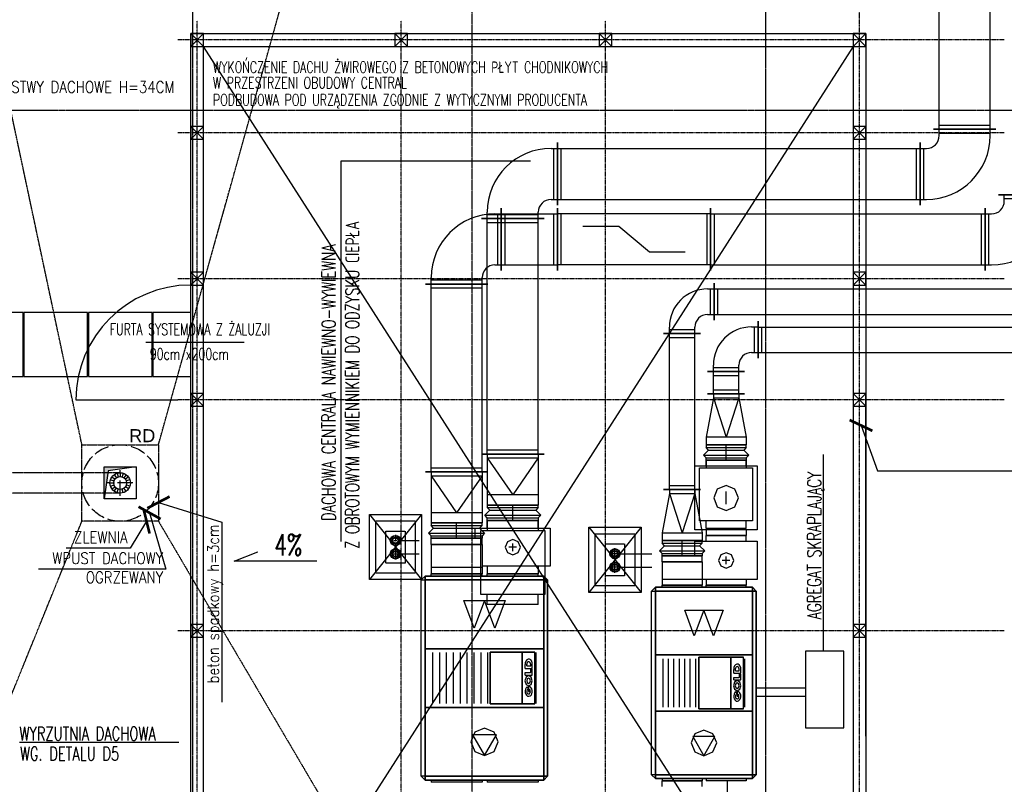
# Model space of a CAD drawing. Extents: x -7228 to 74941, y -112898 to 85621.
# Tile 23 of 256: x 52153 to 52925, y -99090 to -98490. Entities that reach past the tile are written whole.
import ezdxf
from ezdxf.enums import TextEntityAlignment as Align

# ---------------------------------------------------------------- set-up
doc = ezdxf.new("R2010")
doc.units = 0
for name, pattern in [('ACAD_ISO02W100', [15, 12, -3]), ('ACAD_ISO10W100', [18.5, 12, -3, 0.5, -3]), ('CENTER', [2, 1.25, -0.25, 0.25, -0.25]), ('DASHDOT', [1, 0.5, -0.25, 0, -0.25]), ('DASHED', [0.75, 0.5, -0.25])]:
    doc.linetypes.add(name, pattern=pattern)
doc.layers.get('0').update_dxf_attribs({"color": 101, "linetype": 'CONTINUOUS'})
for name, color, linetype in [('Drz-widok', 5, 'CONTINUOUS'), ('Ins-co', 2, 'CONTINUOUS'), ('Ins-went', 141, 'CONTINUOUS'), ('Ins-wod', 4, 'CONTINUOUS'), ('Krzychu - Warstwa detali na rzutach', 232, 'CONTINUOUS'), ('Opis-spadki', 61, 'CONTINUOUS'), ('Os-osie', 14, 'CENTER'), ('Os-osie glowne', 1, 'CENTER'), ('Pzt-chodniki-hatch', 252, 'CONTINUOUS'), ('Sc-metal', 141, 'CONTINUOUS'), ('Sch-opis', 51, 'CONTINUOUS'), ('W-idok', 8, 'CONTINUOUS'), ('W-izol-w', 144, 'CONTINUOUS'), ('W-otwor-strop', 1, 'CONTINUOUS'), ('W-widok-spadki', 61, 'CONTINUOUS')]:
    doc.layers.add(name, color=color, linetype=linetype)
doc.styles.add('ROMANS', font='romans', dxfattribs={"width": 0.85})
doc.styles.add('tab-bud$0$ROMANS', font='romans', dxfattribs={"width": 0.7})
doc.styles.add('TYTUL2', font='ARIAL.TTF')
doc.dimstyles.new('CHMIELNA', dxfattribs={"dimscale": 3.5, "dimtxt": 4, "dimasz": 1.5, "dimexe": 3, "dimexo": 0, "dimgap": 1, "dimtad": 1, "dimdec": 1, "dimrnd": 0.5, "dimzin": 12, "dimdsep": 46, "dimtxsty": 'ROMANS', "dimblk": 'DIMTICK', "dimcen": 0.09, "dimse1": 1, "dimse2": 1, "dimclrd": 143, "dimclrt": 53, "dimadec": 0, "dimazin": 0, "dimtfac": 1, "dimtdec": 1, "dimtix": 1, "dimtmove": 2, "dimatfit": 2, "dimldrblk": 'ARCHTICK', "dimfxl": 0, "dimtolj": 1, "dimtzin": 0, "dimarcsym": 0})

# ---------------------------------------------------------------- blocks, each defined once
blk = doc.blocks.new('_kgjdskfgjkfh')
at = {"linetype": 'ACAD_ISO10W100'}
for p, q in [((0, 10), (0, -10)), ((10, 0), (-10, 0))]:
    blk.add_line(p, q, dxfattribs=at)
at = {"linetype": 'Continuous', "ltscale": 7}
for p, q in [((0, 8), (0, 5)), ((-8, 0), (-5, 0)), ((-7.61, 2.47), (-4.76, 1.55)), ((-6.47, 4.7), (-4.05, 2.94)), ((-4.7, 6.47), (-2.94, 4.05)), ((-2.47, 7.61), (-1.55, 4.76)), ((2.47, 7.61), (1.55, 4.76)), ((4.7, 6.47), (2.94, 4.05)), ((6.47, 4.7), (4.05, 2.94)), ((7.61, 2.47), (4.76, 1.55)), ((8, 0), (5, 0)), ((-7.61, -2.47), (-4.76, -1.55)), ((-6.47, -4.7), (-4.05, -2.94)), ((-4.7, -6.47), (-2.94, -4.05)), ((-2.47, -7.61), (-1.55, -4.76)), ((0, -8), (0, -5)), ((2.47, -7.61), (1.55, -4.76)), ((4.7, -6.47), (2.94, -4.05)), ((6.47, -4.7), (4.05, -2.94)), ((7.61, -2.47), (4.76, -1.55))]:
    blk.add_line(p, q, dxfattribs=at)
at = {"linetype": 'ACAD_ISO02W100'}
blk.add_circle((0, 0), 30, dxfattribs=at)
at = {"linetype": 'Continuous', "ltscale": 7}
for radius in [8, 5]:
    blk.add_circle((0, 0), radius, dxfattribs=at)
blk = doc.blocks.new('DIMTICK')
for p, q in [((0, 1), (0, -1)), ((-1, 0), (1, 0))]:
    blk.add_line(p, q)
at = {"const_width": 0.141}
blk.add_lwpolyline([(0.707, 0.707), (-0.707, -0.707)], dxfattribs=at)
blk = doc.blocks.new('SPADKI')
at = {"ltscale": 25}
blk.add_lwpolyline([(0, 0), (0, -70), (-8, -50), (-8, -50)], dxfattribs=at)
at = {"ltscale": 25, "style": 'ROMANS', "width": 0.7}
blk.add_attdef('SP%', text='', height=18, rotation=90, dxfattribs=at).set_placement((-4.9, -24.05), align=Align.CENTER)

msp = doc.modelspace()

# ---------------------------------------------------------------- hatches: boundary and pattern name
at = {"layer": 'W-otwor-strop'}
msp.add_hatch(color=256, dxfattribs=at).paths.add_polyline_path([(52244.308, -98841.04), (52222.308, -98844.04), (52219.308, -98866.04), (52219.308, -98841.04)])

# ---------------------------------------------------------------- linework, layer by layer
at = {"layer": 'Drz-widok'}
for points in [[(52328.915, -98743.427), (52251.787, -98743.427)], [(52197.049, -98788.427), (52277.049, -98788.427)]]:
    msp.add_lwpolyline(points, dxfattribs=at)
msp.add_arc((52287.049, -98788.427), 90, 90, 180, dxfattribs=at)
at = {"layer": 'Ins-co', "linetype": 'DASHDOT', "ltscale": 3}
for p, q in [((52443.108, -98898.637, 0), (52451.828, -98898.637, 0)), ((52447.468, -98894.277, 0), (52447.468, -98902.997, 0))]:
    msp.add_line(p, q, dxfattribs=at)
at = {"layer": 'Ins-co'}
for p, q in [((52451.828, -98898.637, 0), (52466.092, -98898.637)), ((52447.468, -98904.807, 0), (52447.468, -98913.527, 0)), ((52619.548, -98913.381, 0), (52619.548, -98904.661, 0)), ((52443.108, -98909.167, 0), (52451.828, -98909.167, 0)), ((52451.828, -98909.167), (52466.092, -98909.167)), ((52623.908, -98909.021, 0), (52615.188, -98909.021, 0)), ((52623.908, -98909.021, 0), (52648.492, -98909.021)), ((52623.908, -98919.551, 0), (52615.188, -98919.551, 0)), ((52619.548, -98923.911, 0), (52619.548, -98915.191, 0)), ((52623.908, -98919.551, 0), (52648.492, -98919.551))]:
    msp.add_line(p, q, dxfattribs=at)
for centre, radius in [((52447.468, -98898.637, 0), 3.624), ((52447.468, -98898.637, 0), 2.56), ((52447.468, -98898.637, 0), 2.08), ((52447.468, -98909.167, 0), 3.624), ((52447.468, -98909.167, 0), 2.56), ((52447.468, -98909.167, 0), 2.08), ((52619.548, -98909.021, 0), 3.624), ((52619.548, -98909.021, 0), 2.56), ((52619.548, -98909.021, 0), 2.08), ((52619.548, -98919.551, 0), 3.624), ((52619.548, -98919.551, 0), 2.56), ((52619.548, -98919.551, 0), 2.08)]:
    msp.add_circle(centre, radius, dxfattribs=at)
at = {"layer": 'Ins-went'}
for p, q in [((52873.667, -98576.302), (52873.667, -98476.302)), ((52913.667, -98576.302), (52913.667, -98476.302)), ((52913.667, -98573.302), (52873.667, -98573.302)), ((52869.167, -98576.302), (52918.167, -98576.302)), ((52918.167, -98576.302), (52869.167, -98576.302)), ((52873.667, -98581.302), (52873.667, -98576.302)), ((52873.667, -98579.302), (52913.667, -98579.302)), ((52913.667, -98581.302), (52913.667, -98576.302)), ((52574.467, -98635.802), (52574.467, -98586.802)), ((52574.492, -98586.802), (52574.492, -98635.802)), ((52858.667, -98635.802), (52858.667, -98586.802)), ((52858.667, -98586.802), (52858.667, -98635.802)), ((52569.492, -98591.302), (52574.492, -98591.302)), ((52571.492, -98591.302), (52571.492, -98631.302)), ((52574.467, -98591.302), (52858.667, -98591.302)), ((52577.467, -98631.302), (52577.467, -98591.302)), ((52855.667, -98591.302), (52855.667, -98631.302)), ((52858.667, -98591.302), (52863.667, -98591.302)), ((52861.667, -98631.302), (52861.667, -98591.302)), ((52920.192, -98627.602), (52969.192, -98627.602)), ((52969.202, -98627.602), (52920.202, -98627.602)), ((52924.692, -98632.602), (52924.692, -98627.602)), ((52569.492, -98631.302), (52574.492, -98631.302)), ((52574.467, -98631.302), (52858.667, -98631.302)), ((52858.667, -98631.302), (52863.667, -98631.302)), ((52924.692, -98630.602), (52964.692, -98630.602)), ((52519.492, -98646.302), (52519.492, -98641.302)), ((52559.492, -98643.302), (52519.492, -98643.302)), ((52525.492, -98642.602), (52530.492, -98642.602)), ((52527.492, -98642.602), (52527.492, -98682.602)), ((52530.492, -98687.102), (52530.492, -98638.102)), ((52530.492, -98638.102), (52530.492, -98687.102)), ((52530.492, -98642.602), (52574.492, -98642.602)), ((52533.492, -98682.602), (52533.492, -98642.602)), ((52559.492, -98646.302), (52559.492, -98641.302)), ((52571.492, -98642.602), (52571.492, -98682.602)), ((52574.492, -98687.102), (52574.492, -98638.102)), ((52574.492, -98638.102), (52574.492, -98687.102)), ((52694.492, -98642.602), (52574.492, -98642.602)), ((52577.492, -98682.602), (52577.492, -98642.602)), ((52691.492, -98642.602), (52691.492, -98682.602)), ((52694.492, -98687.102), (52694.492, -98638.102)), ((52694.492, -98638.102), (52694.492, -98687.102)), ((52694.492, -98642.602), (52909.692, -98642.602)), ((52697.492, -98682.602), (52697.492, -98642.602)), ((52906.692, -98642.602), (52906.692, -98682.602)), ((52909.692, -98687.102), (52909.692, -98638.102)), ((52909.692, -98638.102), (52909.692, -98687.102)), ((52909.692, -98642.602), (52914.692, -98642.602)), ((52912.692, -98682.602), (52912.692, -98642.602)), ((52563.992, -98646.302), (52514.992, -98646.302)), ((52514.992, -98646.302), (52563.992, -98646.302)), ((52519.492, -98830.902), (52519.492, -98646.302)), ((52519.492, -98649.302), (52559.492, -98649.302)), ((52559.492, -98830.902), (52559.492, -98646.302)), ((52622.492, -98652.602), (52594.492, -98652.602)), ((52646.492, -98672.602), (52622.492, -98652.602)), ((52674.492, -98672.602), (52646.492, -98672.602)), ((52525.492, -98682.602), (52530.492, -98682.602)), ((52530.492, -98682.602), (52574.492, -98682.602)), ((52694.492, -98682.602), (52574.492, -98682.602)), ((52694.492, -98682.602), (52909.692, -98682.602)), ((52909.692, -98682.602), (52914.692, -98682.602)), ((52519.992, -98697.602), (52470.992, -98697.602)), ((52470.992, -98697.602), (52519.992, -98697.602)), ((52475.492, -98697.602), (52475.492, -98692.602)), ((52515.492, -98694.602), (52475.492, -98694.602)), ((52475.492, -98844.902), (52475.492, -98697.602)), ((52515.492, -98697.602), (52515.492, -98692.602)), ((52515.492, -98844.902), (52515.492, -98697.602)), ((52697.177, -98725.952), (52697.177, -98696.952)), ((52697.177, -98696.952), (52697.177, -98725.952)), ((52475.492, -98700.602), (52515.492, -98700.602)), ((52692.177, -98701.452), (52697.177, -98701.452)), ((52694.177, -98701.452), (52694.177, -98721.452)), ((52697.177, -98701.452), (52975.577, -98701.452)), ((52700.177, -98721.452), (52700.177, -98701.452)), ((52692.177, -98721.452), (52697.177, -98721.452)), ((52697.177, -98721.452), (52975.577, -98721.452)), ((52731.677, -98726.752), (52731.677, -98755.752)), ((52731.715, -98755.802), (52731.715, -98726.802)), ((52657.677, -98736.452), (52686.677, -98736.452)), ((52686.677, -98736.452), (52657.677, -98736.452)), ((52662.177, -98736.452), (52662.177, -98731.452)), ((52682.177, -98733.452), (52662.177, -98733.452)), ((52662.177, -98858.752), (52662.177, -98736.452)), ((52682.177, -98736.452), (52682.177, -98731.452)), ((52682.177, -98858.752), (52682.177, -98736.452)), ((52726.677, -98731.252), (52731.677, -98731.252)), ((52728.677, -98731.252), (52728.677, -98751.252)), ((52731.715, -98731.302), (53005.615, -98731.302)), ((52734.715, -98751.302), (52734.715, -98731.302)), ((52662.177, -98739.452), (52682.177, -98739.452)), ((52726.677, -98751.252), (52731.677, -98751.252)), ((52731.715, -98751.302), (53005.615, -98751.302)), ((52721.177, -98766.252), (52692.177, -98766.252)), ((52692.177, -98766.252), (52721.177, -98766.252)), ((52696.677, -98766.252), (52696.677, -98761.252)), ((52716.677, -98763.252), (52696.677, -98763.252)), ((52696.677, -98783.752), (52696.677, -98766.252)), ((52716.677, -98766.252), (52716.677, -98761.252)), ((52716.677, -98783.752), (52716.677, -98766.252)), ((52696.677, -98769.252), (52716.677, -98769.252)), ((52692.177, -98783.752), (52721.177, -98783.752)), ((52721.177, -98783.752), (52692.177, -98783.752)), ((52716.677, -98780.752), (52696.677, -98780.752)), ((52696.677, -98783.752), (52696.677, -98786.752)), ((52716.677, -98783.752), (52716.677, -98786.752)), ((52696.677, -98786.752), (52690.927, -98817.752)), ((52696.677, -98786.752), (52716.677, -98786.752)), ((52696.677, -98786.752), (52706.677, -98817.752)), ((52716.677, -98786.752), (52706.677, -98817.752)), ((52716.677, -98786.752), (52722.427, -98817.752)), ((52690.927, -98817.752), (52690.927, -98823.752)), ((52722.427, -98817.752), (52690.927, -98817.752)), ((52722.427, -98817.752), (52722.427, -98823.752)), ((52559.492, -98827.902), (52519.492, -98827.902)), ((52688.927, -98831.752), (52692.927, -98827.752)), ((52722.427, -98823.752), (52690.927, -98823.752)), ((52690.927, -98823.752), (52722.427, -98823.752)), ((52690.927, -98823.752), (52690.927, -98825.752)), ((52692.927, -98827.752), (52690.927, -98825.752)), ((52690.927, -98825.752), (52722.427, -98825.752)), ((52692.927, -98827.752), (52720.427, -98827.752)), ((52706.677, -98835.752), (52706.677, -98823.752)), ((52722.427, -98825.752), (52720.427, -98827.752)), ((52720.427, -98827.752), (52724.427, -98831.752)), ((52722.427, -98825.752), (52722.427, -98823.752)), ((52563.992, -98830.902), (52514.992, -98830.902)), ((52514.992, -98830.902), (52563.992, -98830.902)), ((52519.492, -98830.902), (52519.492, -98833.902)), ((52519.492, -98833.902), (52559.492, -98833.902)), ((52519.492, -98833.902), (52519.492, -98862.902)), ((52519.492, -98833.902), (52539.492, -98862.902)), ((52559.492, -98833.902), (52539.492, -98862.902)), ((52559.492, -98830.902), (52559.492, -98833.902)), ((52559.492, -98833.902), (52559.492, -98862.902)), ((52690.927, -98833.752), (52688.927, -98831.752)), ((52688.927, -98831.752), (52724.427, -98831.752)), ((52690.927, -98835.752), (52690.927, -98833.752)), ((52690.927, -98833.752), (52722.427, -98833.752)), ((52690.927, -98835.752), (52722.427, -98835.752)), ((52690.927, -98835.752), (52690.927, -98841.752)), ((52722.427, -98835.752), (52690.927, -98835.752)), ((52690.927, -98840.252), (52690.927, -98835.752)), ((52724.427, -98831.752), (52722.427, -98833.752)), ((52722.427, -98833.752), (52722.427, -98835.752)), ((52722.427, -98835.752), (52722.427, -98841.752)), ((52722.427, -98840.252), (52722.427, -98835.752)), ((52519.992, -98844.902), (52470.992, -98844.902)), ((52470.992, -98844.902), (52519.992, -98844.902)), ((52515.492, -98841.902), (52475.492, -98841.902)), ((52475.492, -98844.902), (52475.492, -98847.902)), ((52515.492, -98844.902), (52515.492, -98847.902)), ((52685.927, -98883.252), (52685.927, -98841.752)), ((52685.927, -98841.752), (52727.427, -98841.752)), ((52727.427, -98841.752), (52727.427, -98883.252)), ((52475.492, -98847.902), (52475.392, -98876.902)), ((52475.492, -98847.902), (52515.492, -98847.902)), ((52475.492, -98847.902), (52495.392, -98876.902)), ((52515.492, -98847.902), (52495.392, -98876.902)), ((52515.492, -98847.902), (52515.392, -98876.902)), ((52657.677, -98858.752), (52686.677, -98858.752)), ((52686.677, -98858.752), (52657.677, -98858.752)), ((52682.177, -98855.752), (52662.177, -98855.752)), ((52662.177, -98858.752), (52662.177, -98861.752)), ((52682.177, -98858.752), (52682.177, -98861.752)), ((52706.677, -98870.132), (52706.677, -98860.372)), ((52519.492, -98862.902), (52519.492, -98870.902)), ((52559.492, -98862.902), (52519.492, -98862.902)), ((52559.492, -98862.902), (52559.492, -98870.902)), ((52662.177, -98861.752), (52656.427, -98892.752)), ((52662.177, -98861.752), (52682.177, -98861.752)), ((52662.177, -98861.752), (52672.177, -98892.752)), ((52682.177, -98861.752), (52672.177, -98892.752)), ((52682.177, -98861.752), (52687.927, -98892.752)), ((52517.492, -98878.902), (52521.492, -98874.902)), ((52559.492, -98870.902), (52519.492, -98870.902)), ((52519.492, -98870.902), (52559.492, -98870.902)), ((52519.492, -98870.902), (52519.492, -98872.902)), ((52521.492, -98874.902), (52519.492, -98872.902)), ((52519.492, -98872.902), (52559.492, -98872.902)), ((52521.492, -98874.902), (52557.492, -98874.902)), ((52539.492, -98882.902), (52539.492, -98870.902)), ((52559.492, -98872.902), (52557.492, -98874.902)), ((52557.492, -98874.902), (52561.492, -98878.902)), ((52559.492, -98872.902), (52559.492, -98870.902)), ((52475.392, -98876.902), (52475.392, -98884.902)), ((52515.392, -98876.902), (52475.392, -98876.902)), ((52515.392, -98876.902), (52515.392, -98884.902)), ((52519.492, -98880.902), (52517.492, -98878.902)), ((52517.492, -98878.902), (52561.492, -98878.902)), ((52519.492, -98882.902), (52519.492, -98880.902)), ((52519.492, -98880.902), (52559.492, -98880.902)), ((52519.492, -98882.902), (52559.492, -98882.902)), ((52519.492, -98882.902), (52519.492, -98890.902)), ((52519.492, -98888.902), (52519.492, -98882.902)), ((52559.492, -98882.902), (52519.492, -98882.902)), ((52561.492, -98878.902), (52559.492, -98880.902)), ((52559.492, -98880.902), (52559.492, -98882.902)), ((52559.492, -98882.902), (52559.492, -98890.902)), ((52559.492, -98888.902), (52559.492, -98882.902)), ((52727.427, -98883.252), (52685.927, -98883.252)), ((52690.927, -98889.252), (52690.927, -98883.252)), ((52722.427, -98889.252), (52722.427, -98883.252)), ((52473.392, -98892.902, -1290), (52477.392, -98888.902, -1290)), ((52515.392, -98884.902), (52475.392, -98884.902)), ((52475.392, -98884.902, -1290), (52515.392, -98884.902, -1290)), ((52475.392, -98884.902, -1290), (52475.392, -98886.902, -1290)), ((52477.392, -98888.902, -1290), (52475.392, -98886.902, -1290)), ((52475.392, -98886.902, -1290), (52515.392, -98886.902, -1290)), ((52477.392, -98888.902, -1290), (52513.392, -98888.902, -1290)), ((52495.392, -98896.902, -1290), (52495.392, -98884.902, -1290)), ((52515.392, -98886.902, -1290), (52513.392, -98888.902, -1290)), ((52513.392, -98888.902, -1290), (52517.392, -98892.902, -1290)), ((52514.492, -98940.902), (52514.492, -98890.902)), ((52514.492, -98890.902), (52564.492, -98890.902)), ((52515.392, -98886.902, -1290), (52515.392, -98884.902, -1290)), ((52564.492, -98890.902), (52564.492, -98940.902)), ((52722.427, -98889.252), (52690.927, -98889.252)), ((52690.927, -98890.252), (52690.927, -98894.752)), ((52722.427, -98890.252), (52722.427, -98894.752)), ((52475.392, -98894.902, -1290), (52473.392, -98892.902, -1290)), ((52473.392, -98892.902, -1290), (52517.392, -98892.902, -1290)), ((52475.392, -98896.902, -1290), (52475.392, -98894.902, -1290)), ((52475.392, -98894.902, -1290), (52515.392, -98894.902, -1290)), ((52475.392, -98901.902), (52475.392, -98896.902)), ((52515.392, -98896.902, -1290), (52475.392, -98896.902, -1290)), ((52517.392, -98892.902, -1290), (52515.392, -98894.902, -1290)), ((52515.392, -98894.902, -1290), (52515.392, -98896.902, -1290)), ((52515.392, -98901.902), (52515.392, -98896.902)), ((52656.427, -98892.752), (52656.427, -98898.752)), ((52656.427, -98892.752), (52687.927, -98892.752)), ((52687.927, -98898.752), (52656.427, -98898.752)), ((52656.427, -98898.752, -24346.924), (52687.927, -98898.752, -24346.924)), ((52656.427, -98898.752, -24346.924), (52656.427, -98900.752, -24346.924)), ((52672.177, -98910.752, -24346.924), (52672.177, -98898.752, -24346.924)), ((52687.927, -98892.752), (52687.927, -98898.752)), ((52687.927, -98900.752, -24346.924), (52687.927, -98898.752, -24346.924)), ((52690.927, -98899.252), (52690.927, -98894.752)), ((52722.427, -98899.252), (52722.427, -98894.752)), ((52475.392, -98901.902), (52475.392, -98919.902)), ((52515.392, -98901.902), (52515.392, -98919.902)), ((52542.492, -98903.902), (52536.492, -98903.902)), ((52539.492, -98906.902), (52539.492, -98900.902)), ((52654.427, -98906.752, -24346.924), (52658.427, -98902.752, -24346.924)), ((52656.427, -98908.752, -24346.924), (52654.427, -98906.752, -24346.924)), ((52654.427, -98906.752, -24346.924), (52689.927, -98906.752, -24346.924)), ((52658.427, -98902.752, -24346.924), (52656.427, -98900.752, -24346.924)), ((52656.427, -98900.752, -24346.924), (52687.927, -98900.752, -24346.924)), ((52658.427, -98902.752, -24346.924), (52685.927, -98902.752, -24346.924)), ((52687.927, -98900.752, -24346.924), (52685.927, -98902.752, -24346.924)), ((52685.927, -98902.752, -24346.924), (52689.927, -98906.752, -24346.924)), ((52689.927, -98906.752, -24346.924), (52687.927, -98908.752, -24346.924)), ((52656.427, -98910.752, -24346.924), (52656.427, -98908.752, -24346.924)), ((52656.427, -98908.752, -24346.924), (52687.927, -98908.752, -24346.924)), ((52687.927, -98910.752, -24346.924), (52656.427, -98910.752, -24346.924)), ((52656.427, -98915.252), (52656.427, -98910.752)), ((52687.927, -98908.752, -24346.924), (52687.927, -98910.752, -24346.924)), ((52687.927, -98915.252), (52687.927, -98910.752)), ((52709.677, -98914.252), (52703.677, -98914.252)), ((52706.677, -98917.252), (52706.677, -98911.252)), ((52475.392, -98919.902), (52475.392, -98924.902)), ((52515.392, -98919.902), (52515.392, -98924.902)), ((52519.492, -98918.902), (52519.492, -98924.902)), ((52559.492, -98918.902), (52559.492, -98924.902)), ((52656.477, -98915.252), (52656.477, -98929.252)), ((52687.877, -98915.252), (52687.877, -98929.252)), ((52467.792, -98929.502), (52470.792, -98926.502)), ((52467.792, -99083.502), (52467.792, -98929.502)), ((52470.792, -98926.502), (52563.792, -98926.502)), ((52475.392, -98926.502), (52475.392, -98924.902)), ((52515.392, -98926.502), (52515.392, -98924.902)), ((52519.492, -98926.502), (52519.492, -98924.902)), ((52559.492, -98926.502), (52559.492, -98924.902)), ((52563.792, -98926.502), (52566.792, -98929.502)), ((52566.792, -98929.502), (52566.792, -99083.502)), ((52656.427, -98929.252), (52656.427, -98933.752)), ((52687.927, -98929.252), (52687.927, -98933.752)), ((52690.927, -98929.252), (52690.927, -98933.752)), ((52722.427, -98929.252), (52722.427, -98933.752)), ((52648.277, -98938.352), (52651.277, -98935.352)), ((52651.277, -98935.352), (52727.277, -98935.352)), ((52656.427, -98935.352), (52656.427, -98933.752)), ((52687.927, -98935.352), (52687.927, -98933.752)), ((52690.927, -98935.352), (52690.927, -98933.752)), ((52722.427, -98935.352), (52722.427, -98933.752)), ((52727.277, -98935.352), (52730.277, -98938.352)), ((52501.092, -98945.702), (52533.492, -98945.702)), ((52509.084, -98967.302), (52501.092, -98945.702)), ((52517.292, -98945.702), (52509.084, -98967.302)), ((52564.492, -98940.902), (52514.492, -98940.902)), ((52525.5, -98967.302), (52517.292, -98945.702)), ((52519.492, -98948.902), (52519.492, -98940.902)), ((52533.492, -98945.702), (52525.5, -98967.302)), ((52559.492, -98948.902), (52559.492, -98940.902)), ((52648.277, -99082.352), (52648.277, -98938.352)), ((52730.277, -98938.352), (52730.277, -99082.352)), ((52559.492, -98948.902), (52519.492, -98948.902)), ((52674.277, -98953.352), (52704.277, -98953.352)), ((52681.677, -98973.352), (52674.277, -98953.352)), ((52689.277, -98953.352), (52681.677, -98973.352)), ((52696.877, -98973.352), (52689.277, -98953.352)), ((52704.277, -98953.352), (52696.877, -98973.352)), ((52476.792, -99026.502), (52476.792, -98986.502)), ((52482.192, -99026.502), (52482.192, -98986.502)), ((52487.592, -99026.502), (52487.592, -98986.502)), ((52492.992, -99026.502), (52492.992, -98986.502)), ((52498.392, -99026.502), (52498.392, -98986.502)), ((52503.792, -99026.502), (52503.792, -98986.502)), ((52509.192, -99026.502), (52509.192, -98986.502)), ((52514.592, -99026.502), (52514.592, -98986.502)), ((52519.992, -99026.502), (52519.992, -98986.502)), ((52521.792, -98986.252), (52546.792, -98986.252)), ((52521.792, -99026.752), (52521.792, -98986.252)), ((52546.792, -98986.252), (52556.792, -98986.252)), ((52557.792, -99026.502), (52557.792, -98986.502)), ((52657.277, -99029.352), (52657.277, -98991.352)), ((52661.543, -99029.352), (52661.543, -98991.352)), ((52665.81, -99029.352), (52665.81, -98991.352)), ((52670.077, -99029.352), (52670.077, -98991.352)), ((52674.343, -99029.352), (52674.343, -98991.352)), ((52678.61, -99029.352), (52678.61, -98991.352)), ((52682.877, -99029.352), (52682.877, -98991.352)), ((52685.277, -98990.102), (52710.277, -98990.102)), ((52685.277, -99030.602), (52685.277, -98990.102)), ((52710.277, -98990.102), (52720.277, -98990.102)), ((52721.277, -99029.352), (52721.277, -98991.352)), ((52549.105, -98998.902), (52549.105, -98995.902)), ((52549.105, -98998.902), (52549.105, -98997.002)), ((52549.105, -98998.902), (52554.762, -98998.902)), ((52550.448, -98997.002), (52550.448, -98995.602)), ((52550.448, -98997.002), (52553.489, -98996.902)), ((52553.489, -98997.002), (52553.489, -98995.502)), ((52553.63, -98999.602), (52553.701, -98999.502)), ((52553.63, -99001.902), (52553.63, -98999.602)), ((52553.701, -98999.502), (52554.762, -98999.502)), ((52554.762, -98998.902), (52554.762, -98994.602)), ((52554.762, -98998.902), (52554.762, -98997.002)), ((52554.762, -99004.102), (52554.762, -98999.502)), ((52712.59, -99002.752), (52712.59, -98999.752)), ((52713.933, -99000.852), (52713.933, -98999.452)), ((52716.974, -99000.852), (52716.974, -98999.352)), ((52718.247, -99002.752), (52718.247, -98998.452)), ((52549.105, -99002.202), (52553.418, -99002.202)), ((52549.105, -99004.102), (52549.105, -99002.202)), ((52549.105, -99004.102), (52554.762, -99004.102)), ((52553.418, -99002.202), (52553.63, -99001.902)), ((52712.59, -99002.752), (52712.59, -99000.852)), ((52712.59, -99002.752), (52718.247, -99002.752)), ((52712.59, -99006.052), (52716.903, -99006.052)), ((52712.59, -99007.952), (52712.59, -99006.052)), ((52713.933, -99000.852), (52716.974, -99000.752)), ((52716.903, -99006.052), (52717.115, -99005.752)), ((52717.115, -99003.452), (52717.186, -99003.352)), ((52717.115, -99005.752), (52717.115, -99003.452)), ((52717.186, -99003.352), (52718.247, -99003.352)), ((52718.247, -99002.752), (52718.247, -99000.852)), ((52718.247, -99007.952), (52718.247, -99003.352)), ((52550.873, -99013.302), (52551.438, -99014.602)), ((52551.438, -99014.602), (52551.438, -99015.002)), ((52551.863, -99013.002), (52551.863, -99016.902)), ((52552.711, -99016.902), (52552.711, -99015.302)), ((52712.59, -99007.952), (52718.247, -99007.952)), ((52551.863, -99016.902), (52552.711, -99016.902)), ((52714.357, -99017.152), (52714.923, -99018.452)), ((52714.923, -99018.452), (52714.923, -99018.852)), ((52715.347, -99016.852), (52715.347, -99020.752)), ((52715.347, -99020.752), (52716.196, -99020.752)), ((52716.196, -99020.752), (52716.196, -99019.152)), ((52546.792, -99026.752), (52521.792, -99026.752)), ((52556.792, -99026.752), (52546.792, -99026.752)), ((52710.277, -99030.602), (52685.277, -99030.602)), ((52720.277, -99030.602), (52710.277, -99030.602)), ((52526.58, -99051.102), (52508.004, -99051.102)), ((52508.004, -99051.102), (52517.292, -99067.302)), ((52517.292, -99067.302), (52526.58, -99051.102)), ((52697.877, -99052.352), (52680.677, -99052.352)), ((52680.677, -99052.352), (52689.277, -99067.352)), ((52689.277, -99067.352), (52697.877, -99052.352)), ((52470.792, -99086.502), (52467.792, -99083.502)), ((52566.792, -99083.502), (52563.792, -99086.502)), ((52651.277, -99085.352), (52648.277, -99082.352)), ((52730.277, -99082.352), (52727.277, -99085.352)), ((52563.792, -99086.502), (52470.792, -99086.502)), ((52475.392, -99086.502), (52475.392, -99088.102)), ((52515.392, -99086.502), (52515.392, -99088.102)), ((52519.492, -99086.502), (52519.492, -99088.102)), ((52559.492, -99086.502), (52559.492, -99088.102)), ((52727.277, -99085.352), (52651.277, -99085.352)), ((52656.427, -99085.352), (52656.427, -99086.952)), ((52656.427, -99091.452), (52656.427, -99086.952)), ((52687.927, -99085.352), (52687.927, -99086.952)), ((52687.927, -99091.452), (52687.927, -99086.952)), ((52690.927, -99085.352), (52690.927, -99086.952)), ((52722.427, -99085.352), (52722.427, -99086.952))]:
    msp.add_line(p, q, dxfattribs=at)
msp.add_lwpolyline([(52768.921, -98985.431), (52768.921, -99045.431), (52798.921, -99045.431), (52798.921, -98985.431)], close=True, dxfattribs=at)
at = {"layer": 'Ins-went', "const_width": 1}
for points in [[(52730.277, -99014.282), (52748.256, -99014.282)], [(52730.277, -99014.282), (52768.921, -99014.282)], [(52730.277, -99020.746), (52737.547, -99020.746)], [(52730.277, -99020.746), (52768.921, -99020.746)]]:
    msp.add_lwpolyline(points, dxfattribs=at)
at = {"layer": 'Ins-went'}
for points in [[(52690.927, -98835.752, 0), (52693.935, -98835.752, 0), (52701.81, -98835.752, 0), (52711.544, -98835.752, 0), (52719.419, -98835.752, 0), (52722.427, -98835.752, 0)], [(52519.492, -98882.902, 0), (52523.312, -98882.902, 0), (52533.312, -98882.902, 0), (52545.672, -98882.902, 0), (52555.672, -98882.902, 0), (52559.492, -98882.902, 0)], [(52510.092, -98896.902, 0), (52510.092, -98888.902, 0), (52568.892, -98888.902, 0), (52568.892, -98918.902, 0), (52515.392, -98918.902, 0)], [(52475.392, -98896.902, 0), (52479.212, -98896.902, 0), (52489.212, -98896.902, 0), (52501.572, -98896.902, 0), (52511.572, -98896.902, 0), (52515.392, -98896.902, 0)], [(52682.277, -98910.752, 0), (52682.277, -98899.252, 0), (52731.077, -98899.252, 0), (52731.077, -98929.252, 0), (52687.927, -98929.252, 0)], [(52690.927, -98894.752, 0), (52693.935, -98894.752, 0), (52701.81, -98894.752, 0), (52711.544, -98894.752, 0), (52719.419, -98894.752, 0), (52722.427, -98894.752, 0)], [(52722.427, -98894.752, 0), (52719.419, -98894.752, 0), (52711.544, -98894.752, 0), (52701.81, -98894.752, 0), (52693.935, -98894.752, 0), (52690.927, -98894.752, 0)], [(52515.392, -98901.902, 0), (52511.572, -98901.902, 0), (52501.572, -98901.902, 0), (52489.212, -98901.902, 0), (52479.212, -98901.902, 0), (52475.392, -98901.902, 0)], [(52475.392, -98901.902, 0), (52479.212, -98901.902, 0), (52489.212, -98901.902, 0), (52501.572, -98901.902, 0), (52511.572, -98901.902, 0), (52515.392, -98901.902, 0)], [(52656.427, -98910.752, 0), (52659.435, -98910.752, 0), (52667.31, -98910.752, 0), (52677.044, -98910.752, 0), (52684.919, -98910.752, 0), (52687.927, -98910.752, 0)], [(52515.392, -98919.902, 0), (52511.572, -98919.902, 0), (52501.572, -98919.902, 0), (52489.212, -98919.902, 0), (52479.212, -98919.902, 0), (52475.392, -98919.902, 0)], [(52515.392, -98919.902, 0), (52511.572, -98919.902, 0), (52501.572, -98919.902, 0), (52489.212, -98919.902, 0), (52479.212, -98919.902, 0), (52475.392, -98919.902, 0)], [(52656.427, -98915.252, 0), (52659.435, -98915.252, 0), (52667.31, -98915.252, 0), (52677.044, -98915.252, 0), (52684.919, -98915.252, 0), (52687.927, -98915.252, 0)], [(52687.877, -98915.252, 0), (52684.878, -98915.252, 0), (52677.028, -98915.252, 0), (52667.325, -98915.252, 0), (52659.475, -98915.252, 0), (52656.477, -98915.252, 0)], [(52475.392, -98924.902, 0), (52479.212, -98924.902, 0), (52489.212, -98924.902, 0), (52501.572, -98924.902, 0), (52511.572, -98924.902, 0), (52515.392, -98924.902, 0)], [(52515.392, -98924.902, 0), (52511.572, -98924.902, 0), (52501.572, -98924.902, 0), (52489.212, -98924.902, 0), (52479.212, -98924.902, 0), (52475.392, -98924.902, 0)], [(52519.492, -98924.902, 0), (52523.312, -98924.902, 0), (52533.312, -98924.902, 0), (52545.672, -98924.902, 0), (52555.672, -98924.902, 0), (52559.492, -98924.902, 0)], [(52559.492, -98924.902, 0), (52555.672, -98924.902, 0), (52545.672, -98924.902, 0), (52533.312, -98924.902, 0), (52523.312, -98924.902, 0), (52519.492, -98924.902, 0)], [(52687.927, -98929.252, 0), (52684.919, -98929.252, 0), (52677.044, -98929.252, 0), (52667.31, -98929.252, 0), (52659.435, -98929.252, 0), (52656.427, -98929.252, 0)], [(52687.877, -98929.252, 0), (52684.878, -98929.252, 0), (52677.028, -98929.252, 0), (52667.325, -98929.252, 0), (52659.475, -98929.252, 0), (52656.477, -98929.252, 0)], [(52656.427, -98933.752, 0), (52659.435, -98933.752, 0), (52667.31, -98933.752, 0), (52677.044, -98933.752, 0), (52684.919, -98933.752, 0), (52687.927, -98933.752, 0)], [(52687.927, -98933.752, 0), (52684.919, -98933.752, 0), (52677.044, -98933.752, 0), (52667.31, -98933.752, 0), (52659.435, -98933.752, 0), (52656.427, -98933.752, 0)], [(52690.927, -98933.752, 0), (52693.935, -98933.752, 0), (52701.81, -98933.752, 0), (52711.544, -98933.752, 0), (52719.419, -98933.752, 0), (52722.427, -98933.752, 0)], [(52722.427, -98933.752, 0), (52719.419, -98933.752, 0), (52711.544, -98933.752, 0), (52701.81, -98933.752, 0), (52693.935, -98933.752, 0), (52690.927, -98933.752, 0)], [(52554.777, -98994.603, 0), (52554.304, -98993.306, 0), (52553.54, -98992.325, 0), (52552.582, -98991.784, 0), (52551.551, -98991.752, 0), (52550.577, -98992.234, 0), (52549.783, -98993.167, 0), (52549.271, -98994.433, 0), (52549.105, -98995.874, 0)], [(52553.47, -98995.558, 0), (52553.281, -98994.802, 0), (52552.912, -98994.192, 0), (52552.414, -98993.81, 0), (52551.852, -98993.705, 0), (52551.301, -98993.892, 0), (52550.833, -98994.346, 0), (52550.512, -98995.007, 0), (52550.38, -98995.787, 0)], [(52718.261, -98998.453, 0), (52717.789, -98997.156, 0), (52717.025, -98996.175, 0), (52716.067, -98995.634, 0), (52715.035, -98995.603, 0), (52714.061, -98996.084, 0), (52713.268, -98997.017, 0), (52712.756, -98998.283, 0), (52712.59, -98999.724, 0)], [(52716.955, -98999.408, 0), (52716.765, -98998.652, 0), (52716.397, -98998.042, 0), (52715.899, -98997.66, 0), (52715.337, -98997.555, 0), (52714.785, -98997.742, 0), (52714.318, -98998.196, 0), (52713.997, -98998.857, 0), (52713.865, -98999.637, 0)], [(52550.812, -99013.339, 0), (52550.024, -99014.088, 0), (52549.462, -99015.171, 0), (52549.194, -99016.458, 0), (52549.25, -99017.799, 0), (52549.624, -99019.033, 0), (52550.272, -99020.014, 0), (52551.116, -99020.627, 0), (52552.058, -99020.798, 0), (52552.985, -99020.507, 0), (52553.787, -99019.79, 0), (52554.37, -99018.729, 0), (52554.664, -99017.453, 0), (52554.634, -99016.111, 0), (52554.284, -99014.863, 0), (52553.656, -99013.856, 0), (52552.823, -99013.211, 0), (52551.885, -99013.003, 0)], [(52551.402, -99015.111, 0), (52550.991, -99015.427, 0), (52550.675, -99015.916, 0), (52550.489, -99016.524, 0), (52550.454, -99017.185, 0), (52550.574, -99017.825, 0), (52550.835, -99018.376, 0), (52551.208, -99018.775, 0), (52551.654, -99018.98, 0), (52552.122, -99018.968, 0), (52552.562, -99018.741, 0), (52552.925, -99018.322, 0), (52553.172, -99017.759, 0), (52553.275, -99017.113, 0), (52553.223, -99016.455, 0), (52553.022, -99015.857, 0), (52552.694, -99015.384, 0)], [(52714.296, -99017.189, 0), (52713.509, -99017.938, 0), (52712.947, -99019.021, 0), (52712.678, -99020.309, 0), (52712.734, -99021.649, 0), (52713.108, -99022.883, 0), (52713.756, -99023.864, 0), (52714.601, -99024.477, 0), (52715.543, -99024.648, 0), (52716.47, -99024.357, 0), (52717.272, -99023.64, 0), (52717.854, -99022.579, 0), (52718.148, -99021.303, 0), (52718.119, -99019.961, 0), (52717.769, -99018.713, 0), (52717.14, -99017.706, 0), (52716.308, -99017.061, 0), (52715.37, -99016.853, 0)], [(52714.887, -99018.961, 0), (52714.476, -99019.277, 0), (52714.16, -99019.766, 0), (52713.974, -99020.375, 0), (52713.939, -99021.035, 0), (52714.059, -99021.675, 0), (52714.319, -99022.226, 0), (52714.693, -99022.625, 0), (52715.138, -99022.83, 0), (52715.607, -99022.818, 0), (52716.047, -99022.591, 0), (52716.41, -99022.172, 0), (52716.656, -99021.609, 0), (52716.759, -99020.963, 0), (52716.708, -99020.305, 0), (52716.507, -99019.707, 0), (52716.179, -99019.234, 0)], [(52515.392, -99088.102, 0), (52511.572, -99088.102, 0), (52501.572, -99088.102, 0), (52489.212, -99088.102, 0), (52479.212, -99088.102, 0), (52475.392, -99088.102, 0)], [(52559.492, -99088.102, 0), (52555.672, -99088.102, 0), (52545.672, -99088.102, 0), (52533.312, -99088.102, 0), (52523.312, -99088.102, 0), (52519.492, -99088.102, 0)], [(52687.927, -99086.952, 0), (52684.919, -99086.952, 0), (52677.044, -99086.952, 0), (52667.31, -99086.952, 0), (52659.435, -99086.952, 0), (52656.427, -99086.952, 0)], [(52656.427, -99086.952, 0), (52659.435, -99086.952, 0), (52667.31, -99086.952, 0), (52677.044, -99086.952, 0), (52684.919, -99086.952, 0), (52687.927, -99086.952, 0)], [(52722.427, -99086.952, 0), (52719.419, -99086.952, 0), (52711.544, -99086.952, 0), (52701.81, -99086.952, 0), (52693.935, -99086.952, 0), (52690.927, -99086.952, 0)]]:
    msp.add_polyline3d(points, dxfattribs=at)
for points in [[(52682.277, -98890.252, 0), (52682.277, -98840.252, 0), (52731.077, -98840.252, 0), (52731.077, -98890.252, 0)], [(52706.677, -98875.012, 0), (52713.578, -98872.153, 0), (52716.437, -98865.252, 0), (52713.578, -98858.351, 0), (52706.677, -98855.492, 0), (52699.775, -98858.351, 0), (52696.917, -98865.252, 0), (52699.775, -98872.153, 0)], [(52539.492, -98909.902, 0), (52543.735, -98908.145, 0), (52545.492, -98903.902, 0), (52543.735, -98899.659, 0), (52539.492, -98897.902, 0), (52535.249, -98899.659, 0), (52533.492, -98903.902, 0), (52535.249, -98908.145, 0)], [(52706.677, -98920.252, 0), (52710.919, -98918.495, 0), (52712.677, -98914.252, 0), (52710.919, -98910.009, 0), (52706.677, -98908.252, 0), (52702.434, -98910.009, 0), (52700.677, -98914.252, 0), (52702.434, -98918.495, 0)], [(52467.792, -98929.502, 0), (52470.792, -98929.502, 0), (52470.792, -98926.502, 0)], [(52467.792, -98929.502, 0), (52470.792, -98929.502, 0), (52470.792, -99083.502, 0), (52467.792, -99083.502, 0)], [(52563.792, -98926.502, 0), (52470.792, -98926.502, 0), (52470.792, -98929.502, 0), (52563.792, -98929.502, 0)], [(52563.792, -98929.502, 0), (52470.792, -98929.502, 0), (52470.792, -99083.502, 0), (52563.792, -99083.502, 0)], [(52470.792, -98929.502, 0), (52563.792, -98929.502, 0), (52563.792, -98983.502, 0), (52470.792, -98983.502, 0)], [(52563.792, -98926.502, 0), (52563.792, -98929.502, 0), (52566.792, -98929.502, 0)], [(52566.792, -98929.502, 0), (52563.792, -98929.502, 0), (52563.792, -99083.502, 0), (52566.792, -99083.502, 0)], [(52648.277, -98938.352, 0), (52651.277, -98938.352, 0), (52651.277, -98935.352, 0)], [(52727.277, -98935.352, 0), (52651.277, -98935.352, 0), (52651.277, -98938.352, 0), (52727.277, -98938.352, 0)], [(52727.277, -98935.352, 0), (52727.277, -98938.352, 0), (52730.277, -98938.352, 0)], [(52648.277, -98938.352, 0), (52651.277, -98938.352, 0), (52651.277, -99082.352, 0), (52648.277, -99082.352, 0)], [(52727.277, -98938.352, 0), (52651.277, -98938.352, 0), (52651.277, -99082.352, 0), (52727.277, -99082.352, 0)], [(52651.277, -98938.352, 0), (52727.277, -98938.352, 0), (52727.277, -98988.352, 0), (52651.277, -98988.352, 0)], [(52730.277, -98938.352, 0), (52727.277, -98938.352, 0), (52727.277, -99082.352, 0), (52730.277, -99082.352, 0)], [(52563.792, -99029.502, 0), (52470.792, -99029.502, 0), (52470.792, -98983.502, 0), (52563.792, -98983.502, 0)], [(52521.792, -99026.752, 0), (52546.792, -99026.752, 0), (52546.792, -98986.252, 0), (52521.792, -98986.252, 0)], [(52556.792, -98986.252, 0), (52546.792, -98986.252, 0), (52546.792, -99026.752, 0), (52556.792, -99026.752, 0)], [(52727.277, -99032.352, 0), (52651.277, -99032.352, 0), (52651.277, -98988.352, 0), (52727.277, -98988.352, 0)], [(52685.277, -99030.602, 0), (52710.277, -99030.602, 0), (52710.277, -98990.102, 0), (52685.277, -98990.102, 0)], [(52720.277, -98990.102, 0), (52710.277, -98990.102, 0), (52710.277, -99030.602, 0), (52720.277, -99030.602, 0)], [(52549.034, -99008.602, 0), (52549.863, -99011.43, 0), (52551.863, -99012.602, 0), (52553.863, -99011.43, 0), (52554.691, -99008.602, 0), (52553.863, -99005.774, 0), (52551.863, -99004.602, 0), (52549.863, -99005.774, 0)], [(52550.378, -99008.602, 0), (52550.813, -99010.087, 0), (52551.863, -99010.702, 0), (52552.913, -99010.087, 0), (52553.348, -99008.602, 0), (52552.913, -99007.117, 0), (52551.863, -99006.502, 0), (52550.813, -99007.117, 0)], [(52712.519, -99012.452, 0), (52713.347, -99015.28, 0), (52715.347, -99016.452, 0), (52717.347, -99015.28, 0), (52718.176, -99012.452, 0), (52717.347, -99009.624, 0), (52715.347, -99008.452, 0), (52713.347, -99009.624, 0)], [(52713.863, -99012.452, 0), (52714.297, -99013.937, 0), (52715.347, -99014.552, 0), (52716.397, -99013.937, 0), (52716.832, -99012.452, 0), (52716.397, -99010.967, 0), (52715.347, -99010.352, 0), (52714.297, -99010.967, 0)], [(52470.792, -99029.502, 0), (52563.792, -99029.502, 0), (52563.792, -99083.502, 0), (52470.792, -99083.502, 0)], [(52651.277, -99032.352, 0), (52727.277, -99032.352, 0), (52727.277, -99082.352, 0), (52651.277, -99082.352, 0)], [(52517.292, -99067.302, 0), (52524.929, -99064.139, 0), (52528.092, -99056.502, 0), (52524.929, -99048.865, 0), (52517.292, -99045.702, 0), (52509.655, -99048.865, 0), (52506.492, -99056.502, 0), (52509.655, -99064.139, 0)], [(52689.277, -99067.352, 0), (52696.348, -99064.423, 0), (52699.277, -99057.352, 0), (52696.348, -99050.281, 0), (52689.277, -99047.352, 0), (52682.206, -99050.281, 0), (52679.277, -99057.352, 0), (52682.206, -99064.423, 0)], [(52470.792, -99086.502, 0), (52470.792, -99083.502, 0), (52467.792, -99083.502, 0)], [(52563.792, -99086.502, 0), (52563.792, -99083.502, 0), (52470.792, -99083.502, 0), (52470.792, -99086.502, 0)], [(52566.792, -99083.502, 0), (52563.792, -99083.502, 0), (52563.792, -99086.502, 0)], [(52651.277, -99085.352, 0), (52651.277, -99082.352, 0), (52648.277, -99082.352, 0)], [(52727.277, -99085.352, 0), (52727.277, -99082.352, 0), (52651.277, -99082.352, 0), (52651.277, -99085.352, 0)], [(52730.277, -99082.352, 0), (52727.277, -99082.352, 0), (52727.277, -99085.352, 0)]]:
    msp.add_polyline3d(points, close=True, dxfattribs=at)
for centre, radius, start, end in [((52863.667, -98581.302), 10, 270, 0), ((52863.667, -98581.302), 50, 270, 0), ((52569.492, -98641.302), 50, 90, 180), ((52569.492, -98641.302), 10, 90, 180), ((52914.692, -98632.602), 10, 270, 0), ((52914.692, -98632.602), 50, 270, 0), ((52525.492, -98692.602), 50, 90, 180), ((52525.492, -98692.602), 10, 90, 180), ((52692.177, -98731.452), 30, 90, 180), ((52692.177, -98731.452), 10, 90, 180), ((52726.677, -98761.252), 30, 90, 180), ((52726.677, -98761.252), 10, 90, 180)]:
    msp.add_arc(centre, radius, start, end, dxfattribs=at)
at = {"layer": 'Ins-wod', "linetype": 'DASHED', "ltscale": 0.5}
for points in [[(52231.761, -98845.552), (52003.797, -98845.552)], [(52231.761, -98861.552), (52003.797, -98861.552)]]:
    msp.add_lwpolyline(points, dxfattribs=at)
at = {"layer": 'Os-osie', "ltscale": 0.5}
for points in [[(52811.292, -99326.302), (52811.292, -98441.427)], [(52292.049, -99376.177), (52292.049, -98491.302)], [(52452.049, -99376.177), (52452.049, -98491.302)], [(52612.049, -99376.177), (52612.049, -98491.302)], [(52924.702, -98506.302), (52277.049, -98506.302)], [(52924.702, -98579.036), (52277.049, -98579.036)], [(52924.702, -98693.427), (52277.049, -98693.427)], [(52924.702, -98788.427), (52277.049, -98788.427)], [(52924.702, -98969.427), (52277.049, -98969.427)]]:
    msp.add_lwpolyline(points, dxfattribs=at)
at = {"layer": 'Os-osie glowne'}
for points in [[(52288.547, -96629.302), (52288.547, -102606.302)], [(52737.547, -96629.302), (52737.547, -102606.302)], [(50525.547, -98561.302), (62792.547, -98561.302)]]:
    msp.add_lwpolyline(points, dxfattribs=at)
at = {"layer": 'Pzt-chodniki-hatch'}
for points in [[(52105.715, -98720.027), (52105.715, -98770.027), (52155.715, -98770.027), (52155.715, -98720.027)], [(52156.265, -98720.027), (52156.265, -98770.027), (52206.265, -98770.027), (52206.265, -98720.027)], [(52206.815, -98720.027), (52206.815, -98770.027), (52256.815, -98770.027), (52256.815, -98720.027)], [(52257.365, -98720.027), (52257.365, -98770.027), (52287.049, -98770.027), (52287.049, -98720.027)]]:
    msp.add_lwpolyline(points, close=True, dxfattribs=at)
at = {"layer": 'Sc-metal'}
for p, q in [((52287.049, -99316.302), (52287.049, -98501.302)), ((52287.049, -98501.302), (52816.292, -98501.302)), ((52816.292, -98501.302), (52816.292, -99316.302)), ((52297.049, -99306.302), (52297.049, -98511.302)), ((52297.049, -98511.302), (52806.292, -98511.302)), ((52806.292, -98511.302), (52806.292, -99306.302))]:
    msp.add_line(p, q, dxfattribs=at)
for points in [[(52297.049, -98501.302), (52287.049, -98501.302), (52287.049, -98511.302), (52297.049, -98511.302)], [(52457.049, -98501.302), (52447.049, -98501.302), (52447.049, -98511.302), (52457.049, -98511.302)], [(52617.049, -98501.302), (52607.049, -98501.302), (52607.049, -98511.302), (52617.049, -98511.302)], [(52816.292, -98501.302), (52806.292, -98501.302), (52806.292, -98511.302), (52816.292, -98511.302)], [(52297.049, -98574.036), (52287.049, -98574.036), (52287.049, -98584.036), (52297.049, -98584.036)], [(52816.292, -98574.036), (52806.292, -98574.036), (52806.292, -98584.036), (52816.292, -98584.036)], [(52297.049, -98688.427), (52287.049, -98688.427), (52287.049, -98698.427), (52297.049, -98698.427)], [(52816.292, -98688.427), (52806.292, -98688.427), (52806.292, -98698.427), (52816.292, -98698.427)], [(52297.049, -98783.427), (52287.049, -98783.427), (52287.049, -98793.427), (52297.049, -98793.427)], [(52816.292, -98783.427), (52806.292, -98783.427), (52806.292, -98793.427), (52816.292, -98793.427)], [(52297.049, -98964.427), (52287.049, -98964.427), (52287.049, -98974.427), (52297.049, -98974.427)], [(52816.292, -98964.427), (52806.292, -98964.427), (52806.292, -98974.427), (52816.292, -98974.427)]]:
    msp.add_lwpolyline(points, close=True, dxfattribs=at)
for points in [[(52297.049, -98501.302), (52287.049, -98511.302)], [(52297.049, -98511.302), (52287.049, -98501.302)], [(52457.049, -98501.302), (52447.049, -98511.302)], [(52457.049, -98511.302), (52447.049, -98501.302)], [(52617.049, -98501.302), (52607.049, -98511.302)], [(52617.049, -98511.302), (52607.049, -98501.302)], [(52816.292, -98501.302), (52806.292, -98511.302)], [(52816.292, -98511.302), (52806.292, -98501.302)], [(52806.292, -98511.302), (52297.049, -99306.302)], [(52806.292, -99306.302), (52297.049, -98511.302)], [(52297.049, -98574.036), (52287.049, -98584.036)], [(52297.049, -98584.036), (52287.049, -98574.036)], [(52816.292, -98574.036), (52806.292, -98584.036)], [(52816.292, -98584.036), (52806.292, -98574.036)], [(52297.049, -98688.427), (52287.049, -98698.427)], [(52297.049, -98698.427), (52287.049, -98688.427)], [(52816.292, -98688.427), (52806.292, -98698.427)], [(52816.292, -98698.427), (52806.292, -98688.427)], [(52297.049, -98783.427), (52287.049, -98793.427)], [(52297.049, -98793.427), (52287.049, -98783.427)], [(52816.292, -98783.427), (52806.292, -98793.427)], [(52816.292, -98793.427), (52806.292, -98783.427)], [(52816.292, -99052.015), (52816.292, -98785.027)], [(52297.049, -98964.427), (52287.049, -98974.427)], [(52297.049, -98974.427), (52287.049, -98964.427)], [(52816.292, -98964.427), (52806.292, -98974.427)], [(52816.292, -98974.427), (52806.292, -98964.427)]]:
    msp.add_lwpolyline(points, dxfattribs=at)
at = {"layer": 'Sch-opis'}
for p, q in [((52782.951, -98985.431), (52782.951, -98831.329)), ((52152.936, -99056.859), (52277.805, -99056.859))]:
    msp.add_line(p, q, dxfattribs=at)
for points in [[(52404.886, -98899.479), (52404.886, -98601.02), (52553.293, -98601.02)], [(52409.383, -99274.994), (52707.842, -99274.994), (52707.842, -99086.952)]]:
    msp.add_lwpolyline(points, dxfattribs=at)
at = {"layer": 'W-idok', "linetype": 'DASHED'}
for points in [[(52432.049, -98883.302), (52463.049, -98883.302), (52463.049, -98924.302), (52432.049, -98924.302)], [(52440.049, -98891.302), (52455.049, -98891.302), (52455.049, -98916.302), (52440.049, -98916.302)], [(52604.049, -98893.302), (52635.049, -98893.302), (52635.049, -98934.302), (52604.049, -98934.302)], [(52612.049, -98901.302), (52627.049, -98901.302), (52627.049, -98926.302), (52612.049, -98926.302)]]:
    msp.add_lwpolyline(points, close=True, dxfattribs=at)
at = {"layer": 'W-izol-w', "linetype": 'Continuous'}
for points in [[(52427.049, -98878.302), (52468.049, -98878.302), (52468.049, -98929.302), (52427.049, -98929.302)], [(52599.049, -98888.302), (52640.049, -98888.302), (52640.049, -98939.302), (52599.049, -98939.302)]]:
    msp.add_lwpolyline(points, close=True, dxfattribs=at)
for points in [[(52427.049, -98878.302), (52468.049, -98929.302)], [(52468.049, -98878.302), (52427.049, -98929.302)], [(52599.049, -98888.302), (52640.049, -98939.302)], [(52640.049, -98888.302), (52599.049, -98939.302)]]:
    msp.add_lwpolyline(points, dxfattribs=at)
at = {"layer": 'W-otwor-strop'}
for points in [[(52219.308, -98841.04), (52244.308, -98841.04), (52244.308, -98866.04), (52219.308, -98866.04)], [(52244.308, -98841.04), (52222.308, -98844.04), (52219.308, -98866.04), (52219.308, -98841.04)]]:
    msp.add_lwpolyline(points, close=True, dxfattribs=at)
at = {"layer": 'W-otwor-strop', "linetype": 'Continuous', "ltscale": 0.5}
for centre in [(52447.468, -98898.637, 0), (52447.468, -98909.167, 0), (52619.548, -98909.021, 0), (52619.548, -98919.551, 0)]:
    msp.add_circle(centre, 4, dxfattribs=at)
at = {"layer": 'W-widok-spadki', "linetype": 'DASHED', "ltscale": 0.5}
for points in [[(52507.547, -99301.302), (52507.547, -97933.802)], [(52201.761, -98823.552), (52032.408, -98026.774)], [(52261.761, -98823.552), (52390.274, -98363.302)], [(52032.408, -99301.302), (52201.761, -98883.552)], [(52261.761, -98883.552), (52507.547, -99301.302)]]:
    msp.add_lwpolyline(points, dxfattribs=at)
msp.add_lwpolyline([(52201.761, -98823.552), (52261.761, -98823.552), (52261.761, -98883.552), (52201.761, -98883.552)], close=True, dxfattribs=at)

# ---------------------------------------------------------------- block references
at = {"layer": 'Ins-wod', "rotation": 270}
msp.add_blockref('_kgjdskfgjkfh', (52231.761, -98853.552), dxfattribs=at)
msp.add_blockref('_kgjdskfgjkfh', (52231.761, -98853.552), dxfattribs=at)
at = {"layer": 'Opis-spadki', "xscale": 0.9245656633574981, "yscale": 0.924565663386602, "zscale": 0.9245656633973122, "rotation": 270}
msp.add_blockref('SPADKI', (52385.806, -98914.938), dxfattribs=at).add_auto_attribs({'SP%': '4%'})

# ---------------------------------------------------------------- texts
at = {"layer": 'Ins-wod', "insert": (52238.726, -98811.377), "char_height": 10.2123, "width": 1336.21749, "attachment_point": 1, "style": 'TYTUL2'}
msp.add_mtext('RD', dxfattribs=at)
at = {"layer": 'Sch-opis', "style": 'ROMANS', "width": 0.7}
for s, p in [('WYKOŃCZENIE DACHU ŻWIROWEGO Z BETONOWYCH PŁYT CHODNIKOWYCH', (52304.481, -98532.124)), ('W PRZESTRZENI OBUDOWY CENTRAL', (52304.481, -98544.351)), ('PODBUDOWA POD URZĄDZENIA ZGODNIE Z WYTYCZNYMI PRODUCENTA', (52304.481, -98557.731)), ('FURTA SYSTEMOWA Z ŻALUZJI', (52223.676, -98737.588)), ('90cm x200cm', (52255.015, -98756.968))]:
    msp.add_text(s, height=9, dxfattribs=at).set_placement(p)
at = {"layer": 'Sch-opis', "style": 'tab-bud$0$ROMANS', "width": 0.7}
for s, rotation, p in [('Z OBROTOWYM WYMIENNIKIEM DO ODZYSKU CIEPŁA', 90, (52419.114, -98905.224)), ('DACHOWA CENTRALA NAWIEWNO-WYWIEWNA', 90, (52400.531, -98883.271)), ('AGREGAT SKRAPLAJĄCY', 90, (52781.082, -98960.46)), ('WYRZUTNIA DACHOWA', 0, (52152.822, -99055.45)), ('WG. DETALU D5', 0, (52153.24, -99071.175))]:
    msp.add_text(s, height=10.75717, rotation=rotation, dxfattribs=at).set_placement(p)
at = {"layer": 'Sch-opis', "char_height": 9, "width": 203.76147, "attachment_point": 3, "style": 'ROMANS'}
for s, insert in [('WARSTWY DACHOWE H=34CM', (52274.311, -98538.657)), ('ZLEWNIA', (52237.587, -98891.688)), ('WPUST DACHOWY\\POGRZEWANY', (52265.467, -98908.068))]:
    msp.add_mtext(s, dxfattribs=dict(at, insert=insert))
at = {"layer": 'Sch-opis', "insert": (52312.137, -98886.17), "char_height": 9, "width": 203.76147, "attachment_point": 9, "rotation": 90, "style": 'ROMANS'}
msp.add_mtext('beton spadkowy h=3cm', dxfattribs=at)

# ---------------------------------------------------------------- leaders
at = {"layer": 'Krzychu - Warstwa detali na rzutach'}
msp.add_leader([(52812.393, -98808.434), (52825.193, -98844.149), (53026.677, -98844.124)], dimstyle='CHMIELNA', override={"dimasz": 4, "dimgap": 1, "dimtad": 0}, dxfattribs=at)
at = {"layer": 'Sch-opis'}
for points in [[(52261.761, -98868.801), (52311.559, -98884.367), (52311.559, -99025.324)], [(52254.813, -98876.991), (52267.474, -98921.135), (52167.79, -98921.135)], [(52252.44, -98883.552), (52239.594, -98904.755), (52189.309, -98904.755)]]:
    msp.add_leader(points, dimstyle='CHMIELNA', override={"dimasz": 4, "dimgap": 1, "dimtad": 0}, dxfattribs=at)

doc.saveas('drawing.dxf')
